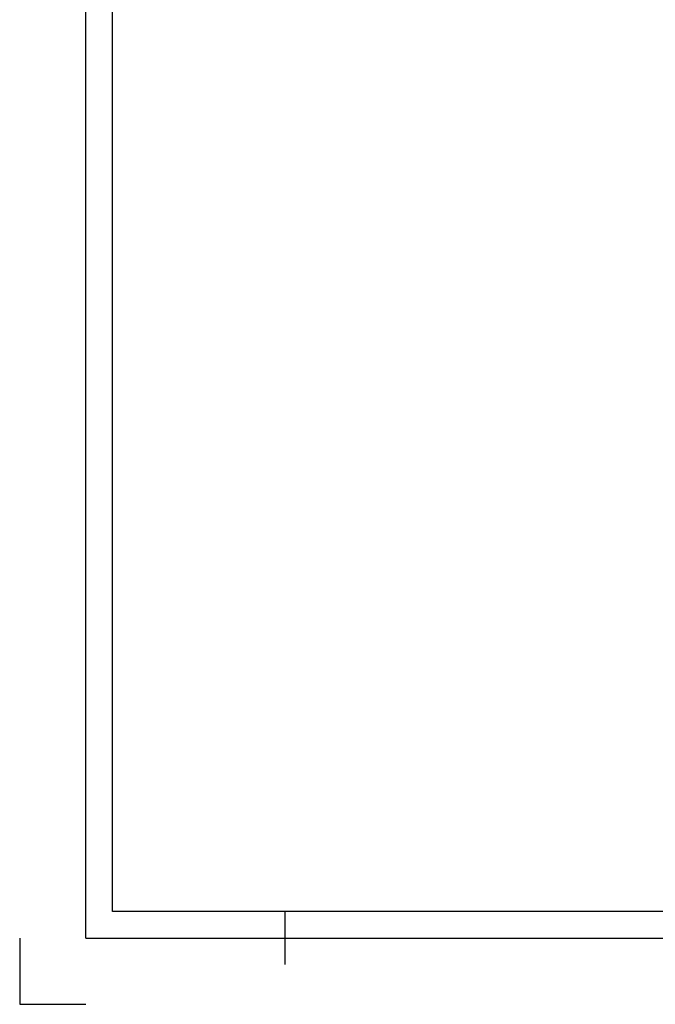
# Model space of a CAD drawing. Header units: millimetres. Extents: x -11 to 409, y -459 to -162.
# Tile 1 of 23: x -11 to 36, y -459 to -385. Entities that reach past the tile are written whole.
import ezdxf

# ---------------------------------------------------------------- set-up
doc = ezdxf.new("R2010")
doc.units = ezdxf.units.MM
doc.layers.get('0').update_dxf_attribs({"linetype": 'CONTINUOUS'})

# ---------------------------------------------------------------- blocks, each defined once
blk = doc.blocks.new('DINA3_00002', base_point=(401.533, -452.238))
for p, q in [((-4.467, -452.238), (-4.467, -169.238)), ((401.533, -452.238), (-4.467, -452.238)), ((8.533, -452.238), (8.533, -456.238)), ((-6.467, -454.238), (403.533, -454.238))]:
    blk.add_line(p, q)
for points in [[(-6.467, -454.238), (-6.467, -167.238), (403.533, -167.238)], [(-11.467, -454.238), (-11.467, -459.238), (-6.467, -459.238)]]:
    blk.add_lwpolyline(points)
blk = doc.blocks.new('_ZBL0002_00001')
blk.add_blockref('DINA3_00002', (401.533, -452.238))

msp = doc.modelspace()

# ---------------------------------------------------------------- block references
msp.add_blockref('_ZBL0002_00001', (0, 0))

doc.saveas('drawing.dxf')
